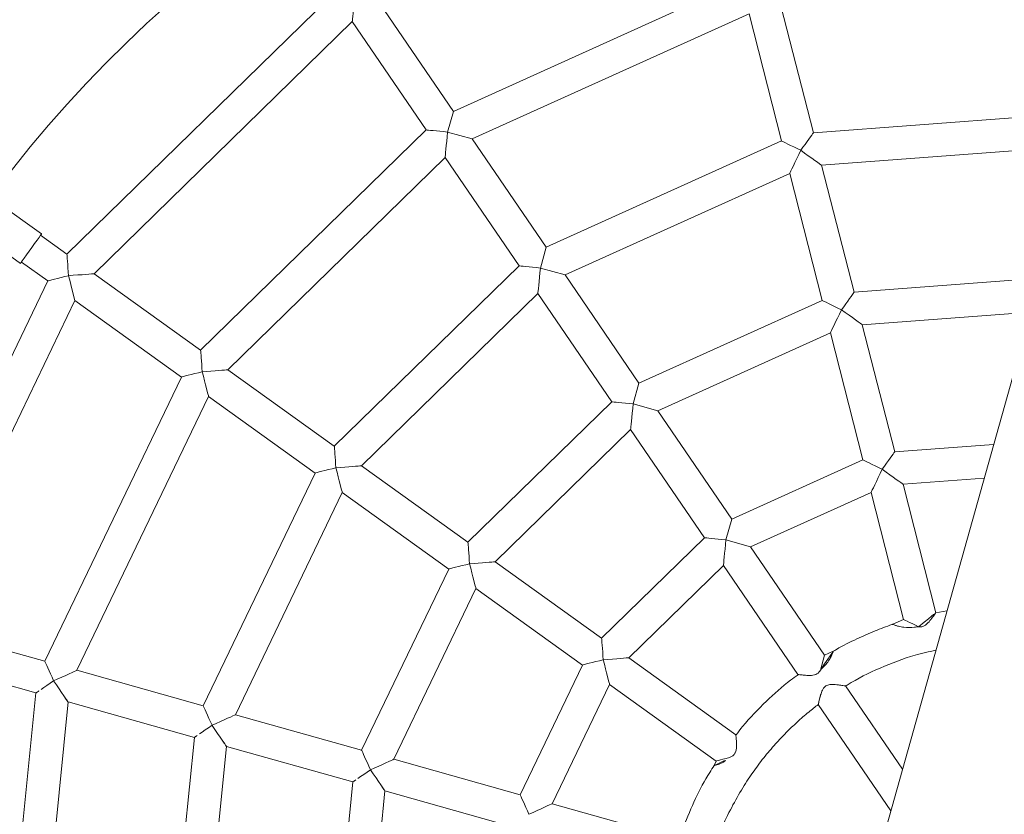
# Model space of a CAD drawing. Extents: x 5459245 to 5462690, y 5971016 to 5972523.
# Tile 14 of 198: x 5462444.675 to 5462444.974, y 5972180.653 to 5972180.894. Entities that reach past the tile are written whole.
import ezdxf

# ---------------------------------------------------------------- set-up
doc = ezdxf.new("R2010")
doc.units = 0
doc.layers.add('A_MAŁA ARCHITEKTURA', color=195, linetype='CONTINUOUS', lineweight=9)

# ---------------------------------------------------------------- blocks, each defined once
blk = doc.blocks.new('bocianie gniazdo 3023')
at = {"layer": 'A_MAŁA ARCHITEKTURA'}
for p, q in [((5462440.608568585, 5972208.475935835), (5462439.368968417, 5972207.076073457)), ((5462439.963801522, 5972208.094873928), (5462439.856472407, 5972208.059014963)), ((5462439.98106116, 5972208.046891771), (5462439.975189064, 5972208.086302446)), ((5462439.852202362, 5972208.06793673), (5462439.843194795, 5972208.084543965)), ((5462439.861313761, 5972208.050089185), (5462439.965298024, 5972208.084830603)), ((5462439.965298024, 5972208.084830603), (5462439.971170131, 5972208.045419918)), ((5462439.833525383, 5972208.079299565), (5462439.84253304, 5972208.062692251)), ((5462439.856472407, 5972208.059014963), (5462439.8517628, 5972208.067698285)), ((5462439.842972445, 5972208.062930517), (5462439.847681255, 5972208.054248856)), ((5462439.847681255, 5972208.054248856), (5462439.75908947, 5972207.983843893)), ((5462439.880310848, 5972208.015063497), (5462439.861313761, 5972208.050089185)), ((5462439.976734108, 5972208.042005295), (5462439.98106116, 5972208.046891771)), ((5462440.076823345, 5972208.044341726), (5462439.98106116, 5972208.046891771)), ((5462439.766691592, 5972207.977112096), (5462439.852522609, 5972208.045323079)), ((5462439.852522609, 5972208.045323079), (5462439.871519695, 5972208.010297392)), ((5462439.971170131, 5972208.045419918), (5462439.880310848, 5972208.015063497)), ((5462439.982557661, 5972208.036848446), (5462439.976734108, 5972208.042005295)), ((5462439.88515218, 5972208.00613774), (5462439.972666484, 5972208.035376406)), ((5462439.972666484, 5972208.035376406), (5462439.978538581, 5972207.995965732)), ((5462439.988429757, 5972207.997437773), (5462439.982557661, 5972208.036848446)), ((5462439.982557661, 5972208.036848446), (5462440.074794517, 5972208.034392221)), ((5462440.074794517, 5972208.034392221), (5462440.066833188, 5972207.995349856)), ((5462440.076631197, 5972207.99335007), (5462440.084592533, 5972208.032392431)), ((5462439.871519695, 5972208.010297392), (5462439.796522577, 5972207.950696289)), ((5462439.904149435, 5972207.971112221), (5462439.88515218, 5972208.00613774)), ((5462439.804124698, 5972207.943964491), (5462439.876361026, 5972208.001371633)), ((5462439.876361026, 5972208.001371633), (5462439.895358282, 5972207.966346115)), ((5462439.978538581, 5972207.995965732), (5462439.904149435, 5972207.971112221)), ((5462439.984102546, 5972207.992551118), (5462439.988429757, 5972207.997437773)), ((5462440.066833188, 5972207.995349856), (5462439.988429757, 5972207.997437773)), ((5462439.989926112, 5972207.98739426), (5462439.984102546, 5972207.992551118)), ((5462440.149592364, 5972207.964572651), (5462440.076631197, 5972207.99335007)), ((5462439.995796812, 5972207.947994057), (5462439.989926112, 5972207.98739426)), ((5462439.989926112, 5972207.98739426), (5462440.064804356, 5972207.985400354)), ((5462439.908990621, 5972207.962186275), (5462439.980035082, 5972207.985922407)), ((5462439.980035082, 5972207.985922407), (5462439.985905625, 5972207.946522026)), ((5462440.064804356, 5972207.985400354), (5462440.056845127, 5972207.94636823)), ((5462440.066643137, 5972207.944368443), (5462440.074602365, 5972207.983400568)), ((5462440.074602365, 5972207.983400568), (5462440.144282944, 5972207.955917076)), ((5462439.796522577, 5972207.950696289), (5462439.766691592, 5972207.977112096)), ((5462439.760046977, 5972207.96963185), (5462439.789893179, 5972207.943202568)), ((5462439.895358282, 5972207.966346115), (5462439.833955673, 5972207.917548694)), ((5462439.927982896, 5972207.927169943), (5462439.908990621, 5972207.962186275)), ((5462439.841557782, 5972207.910816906), (5462439.900199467, 5972207.957420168)), ((5462439.900199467, 5972207.957420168), (5462439.919191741, 5972207.922403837)), ((5462439.991469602, 5972207.943107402), (5462439.995796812, 5972207.947994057)), ((5462440.056845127, 5972207.94636823), (5462439.995796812, 5972207.947994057)), ((5462439.985905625, 5972207.946522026), (5462439.927982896, 5972207.927169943)), ((5462439.789892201, 5972207.943211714), (5462439.739802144, 5972207.861553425)), ((5462439.833955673, 5972207.917548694), (5462439.804124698, 5972207.943964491)), ((5462439.997293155, 5972207.937950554), (5462439.991469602, 5972207.943107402)), ((5462440.11942312, 5972207.923551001), (5462440.066643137, 5972207.944368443)), ((5462439.749248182, 5972207.85782765), (5462439.797498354, 5972207.936486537)), ((5462439.797480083, 5972207.936484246), (5462439.827326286, 5972207.910054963)), ((5462439.93282408, 5972207.918243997), (5462439.987402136, 5972207.936478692)), ((5462439.987402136, 5972207.936478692), (5462439.993274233, 5972207.897068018)), ((5462440.003165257, 5972207.898539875), (5462439.997293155, 5972207.937950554)), ((5462439.997293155, 5972207.937950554), (5462440.054816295, 5972207.936418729)), ((5462440.054816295, 5972207.936418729), (5462440.046855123, 5972207.897376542)), ((5462440.056653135, 5972207.895376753), (5462440.064614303, 5972207.934418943)), ((5462440.064614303, 5972207.934418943), (5462440.11236811, 5972207.91558388)), ((5462439.919191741, 5972207.922403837), (5462439.871380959, 5972207.884408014)), ((5462439.951821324, 5972207.883218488), (5462439.93282408, 5972207.918243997)), ((5462439.878983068, 5972207.877676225), (5462439.924032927, 5972207.91347789)), ((5462439.924032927, 5972207.91347789), (5462439.94303017, 5972207.878452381)), ((5462439.827325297, 5972207.910064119), (5462439.786314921, 5972207.84320778)), ((5462439.871380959, 5972207.884408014), (5462439.841557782, 5972207.910816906)), ((5462439.795760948, 5972207.839482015), (5462439.834931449, 5972207.903338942)), ((5462439.834913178, 5972207.90333665), (5462439.864751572, 5972207.876914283)), ((5462439.993274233, 5972207.897068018), (5462439.951821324, 5972207.883218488)), ((5462439.998838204, 5972207.893653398), (5462440.003165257, 5972207.898539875)), ((5462440.046855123, 5972207.897376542), (5462440.003165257, 5972207.898539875)), ((5462440.084684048, 5972207.884320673), (5462440.056653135, 5972207.895376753)), ((5462440.004661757, 5972207.888496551), (5462439.998838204, 5972207.893653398)), ((5462440.01053386, 5972207.849085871), (5462440.004661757, 5972207.888496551)), ((5462440.004661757, 5972207.888496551), (5462440.044826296, 5972207.887427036)), ((5462439.956662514, 5972207.874292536), (5462439.994770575, 5972207.887024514)), ((5462439.994770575, 5972207.887024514), (5462440.000685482, 5972207.847326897)), ((5462440.044826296, 5972207.887427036), (5462440.036864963, 5972207.848384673)), ((5462440.046576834, 5972207.845962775), (5462440.054624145, 5972207.885427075)), ((5462440.054624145, 5972207.885427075), (5462440.077629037, 5972207.876353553)), ((5462439.864750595, 5972207.876923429), (5462439.832817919, 5972207.824865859)), ((5462439.908814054, 5972207.851260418), (5462439.878983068, 5972207.877676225)), ((5462439.94303017, 5972207.878452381), (5462439.908814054, 5972207.851260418)), ((5462439.975759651, 5972207.839083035), (5462439.956662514, 5972207.874292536)), ((5462439.842264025, 5972207.821140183), (5462439.872356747, 5972207.870198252)), ((5462439.872338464, 5972207.87019597), (5462439.902184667, 5972207.843766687)), ((5462439.916416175, 5972207.84452862), (5462439.947871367, 5972207.869526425)), ((5462439.947871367, 5972207.869526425), (5462439.966868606, 5972207.834500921)), ((5462440.01053386, 5972207.849085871), (5462440.007410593, 5972207.845558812)), ((5462440.013447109, 5972207.849008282), (5462440.01053386, 5972207.849085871)), ((5462440.036864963, 5972207.848384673), (5462440.033299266, 5972207.848479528)), ((5462440.049844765, 5972207.84497718), (5462440.046555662, 5972207.845891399)), ((5462439.946247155, 5972207.818112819), (5462439.916416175, 5972207.84452862)), ((5462440.016715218, 5972207.807564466), (5462440.012194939, 5972207.837902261)), ((5462439.966868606, 5972207.834500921), (5462439.965704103, 5972207.833575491)), ((5462440.002299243, 5972207.836461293), (5462440.008060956, 5972207.797791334))]:
    blk.add_line(p, q, dxfattribs=at)
at = {"layer": 'A_MAŁA ARCHITEKTURA', "flags": 128}
for points in [[(5462439.969362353, 5972208.091456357), (5462439.968615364, 5972208.090238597), (5462439.967893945, 5972208.089062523), (5462439.967222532, 5972208.087967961), (5462439.966624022, 5972208.086992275), (5462439.96611882, 5972208.086168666), (5462439.965723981, 5972208.085525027), (5462439.965453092, 5972208.085083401), (5462439.965315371, 5972208.08485887), (5462439.965298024, 5972208.084830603)], [(5462439.852202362, 5972208.06793673), (5462439.852128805, 5972208.067896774), (5462439.851749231, 5972208.067690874), (5462439.85107118, 5972208.067323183), (5462439.850140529, 5972208.066818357), (5462439.849021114, 5972208.066211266)], [(5462439.849021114, 5972208.066211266), (5462439.847788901, 5972208.065542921), (5462439.846527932, 5972208.064858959), (5462439.845324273, 5972208.064206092), (5462439.844259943, 5972208.063628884), (5462439.843407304, 5972208.063166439), (5462439.842824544, 5972208.062850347), (5462439.842551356, 5972208.062702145), (5462439.84253304, 5972208.062692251)], [(5462439.854077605, 5972208.052943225), (5462439.854517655, 5972208.054058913), (5462439.854942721, 5972208.055136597), (5462439.855338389, 5972208.05613968), (5462439.855690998, 5972208.057033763), (5462439.855988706, 5972208.057788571), (5462439.856221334, 5972208.058378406), (5462439.856381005, 5972208.058783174), (5462439.856462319, 5972208.058989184), (5462439.856472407, 5972208.059014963)], [(5462439.847681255, 5972208.054248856), (5462439.847708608, 5972208.054243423), (5462439.847925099, 5972208.054199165), (5462439.848350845, 5972208.054112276), (5462439.848971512, 5972208.053985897), (5462439.849765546, 5972208.053823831), (5462439.850706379, 5972208.053632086), (5462439.851761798, 5972208.053416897), (5462439.85289587, 5972208.05318556), (5462439.854070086, 5972208.052946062)], [(5462439.854075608, 5972208.052939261), (5462439.853790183, 5972208.051539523), (5462439.853514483, 5972208.050187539), (5462439.853257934, 5972208.048929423), (5462439.853029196, 5972208.047807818), (5462439.852836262, 5972208.04686119), (5462439.852685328, 5972208.04612131), (5462439.85258177, 5972208.045613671), (5462439.852529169, 5972208.045355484), (5462439.852522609, 5972208.045323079)], [(5462439.861313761, 5972208.050089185), (5462439.861282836, 5972208.050101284), (5462439.861037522, 5972208.050198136), (5462439.860555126, 5972208.050388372), (5462439.859852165, 5972208.050665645), (5462439.858952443, 5972208.051020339), (5462439.857886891, 5972208.051440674), (5462439.856691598, 5972208.051912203), (5462439.855407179, 5972208.052418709), (5462439.854077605, 5972208.052943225)], [(5462439.971170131, 5972208.045419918), (5462439.971193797, 5972208.045405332), (5462439.971382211, 5972208.04528976), (5462439.971752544, 5972208.045062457), (5462439.972292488, 5972208.044731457), (5462439.972983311, 5972208.044307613), (5462439.973801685, 5972208.043805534), (5462439.974719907, 5972208.043242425), (5462439.975706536, 5972208.04263721), (5462439.976728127, 5972208.04201059)], [(5462439.976730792, 5972208.04200218), (5462439.975983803, 5972208.04078442), (5462439.975262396, 5972208.039608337), (5462439.974590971, 5972208.038513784), (5462439.973992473, 5972208.037538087), (5462439.97348727, 5972208.036714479), (5462439.973092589, 5972208.036071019), (5462439.972821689, 5972208.035629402), (5462439.972683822, 5972208.035404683), (5462439.972666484, 5972208.035376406)], [(5462439.877916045, 5972208.008991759), (5462439.878331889, 5972208.010046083), (5462439.878735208, 5972208.011068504), (5462439.879113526, 5972208.012027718), (5462439.879455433, 5972208.012894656), (5462439.879750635, 5972208.013643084), (5462439.879990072, 5972208.014250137), (5462439.880166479, 5972208.014697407), (5462439.880274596, 5972208.0149714), (5462439.880310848, 5972208.015063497)], [(5462439.871519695, 5972208.010297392), (5462439.871547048, 5972208.010291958), (5462439.871763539, 5972208.010247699), (5462439.872189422, 5972208.010161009), (5462439.872809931, 5972208.010034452), (5462439.873604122, 5972208.009872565), (5462439.874544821, 5972208.009680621), (5462439.87560024, 5972208.00946543), (5462439.876734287, 5972208.009234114), (5462439.877908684, 5972208.008994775)], [(5462439.877914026, 5972208.008987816), (5462439.877628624, 5972208.007588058), (5462439.877352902, 5972208.006236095), (5462439.877096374, 5972208.004977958), (5462439.876867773, 5972208.003856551), (5462439.876674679, 5972208.002909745), (5462439.876523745, 5972208.002169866), (5462439.87642021, 5972208.001662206), (5462439.876367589, 5972208.001404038), (5462439.876361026, 5972208.001371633)], [(5462439.88515218, 5972208.00613774), (5462439.885042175, 5972208.006181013), (5462439.884715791, 5972208.006309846), (5462439.884182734, 5972208.006520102), (5462439.883459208, 5972208.006805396), (5462439.882567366, 5972208.007157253), (5462439.881534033, 5972208.00756466), (5462439.880391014, 5972208.008015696), (5462439.879172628, 5972208.00849621), (5462439.877916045, 5972208.008991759)], [(5462439.978538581, 5972207.995965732), (5462439.978562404, 5972207.995951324), (5462439.978750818, 5972207.995835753), (5462439.979121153, 5972207.995608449), (5462439.979660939, 5972207.99527727), (5462439.98035192, 5972207.994853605), (5462439.981170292, 5972207.994351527), (5462439.982088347, 5972207.993788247), (5462439.983074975, 5972207.993183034), (5462439.984096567, 5972207.992556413)], [(5462439.9840994, 5972207.992548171), (5462439.983352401, 5972207.991330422), (5462439.982630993, 5972207.990154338), (5462439.98195958, 5972207.989059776), (5462439.98136107, 5972207.988084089), (5462439.980855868, 5972207.987260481), (5462439.98046104, 5972207.986616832), (5462439.98019014, 5972207.986175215), (5462439.98005243, 5972207.985950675), (5462439.980035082, 5972207.985922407)], [(5462440.066833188, 5972207.995349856), (5462440.066850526, 5972207.995328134), (5462440.066988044, 5972207.995155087), (5462440.067258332, 5972207.994814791), (5462440.067652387, 5972207.99431904), (5462440.068156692, 5972207.993684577), (5462440.068754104, 5972207.992932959), (5462440.069424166, 5972207.992089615), (5462440.070144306, 5972207.991183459), (5462440.070889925, 5972207.990245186)], [(5462440.070893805, 5972207.990238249), (5462440.071890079, 5972207.99077859), (5462440.072856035, 5972207.99130247), (5462440.073762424, 5972207.991794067), (5462440.074581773, 5972207.992238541), (5462440.075288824, 5972207.992621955), (5462440.075862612, 5972207.992933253), (5462440.076285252, 5972207.993162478), (5462440.076544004, 5972207.993302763), (5462440.076631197, 5972207.99335007)], [(5462440.07088971, 5972207.990236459), (5462440.069771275, 5972207.989347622), (5462440.068691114, 5972207.98848922), (5462440.067685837, 5972207.987690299), (5462440.066789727, 5972207.986978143), (5462440.066033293, 5972207.986377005), (5462440.065442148, 5972207.985907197), (5462440.06503655, 5972207.985584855), (5462440.064830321, 5972207.985420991), (5462440.064804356, 5972207.985400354)], [(5462440.074602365, 5972207.983400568), (5462440.074586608, 5972207.983429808), (5462440.074460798, 5972207.983661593), (5462440.074213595, 5972207.984117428), (5462440.073853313, 5972207.984781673), (5462440.07339221, 5972207.985631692), (5462440.072846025, 5972207.986638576), (5462440.072233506, 5972207.98776821), (5462440.071575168, 5972207.988981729), (5462440.070893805, 5972207.990238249)], [(5462439.901754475, 5972207.965040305), (5462439.902170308, 5972207.966094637), (5462439.902573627, 5972207.967117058), (5462439.902951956, 5972207.968076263), (5462439.903293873, 5972207.968943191), (5462439.903589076, 5972207.969691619), (5462439.903828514, 5972207.970298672), (5462439.90400492, 5972207.970745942), (5462439.904113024, 5972207.971019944), (5462439.904149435, 5972207.971112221)], [(5462439.895358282, 5972207.966346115), (5462439.895385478, 5972207.966340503), (5462439.895602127, 5972207.966296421), (5462439.896027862, 5972207.966209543), (5462439.896648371, 5972207.966082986), (5462439.897442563, 5972207.965921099), (5462439.89838325, 5972207.965729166), (5462439.899438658, 5972207.965513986), (5462439.900572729, 5972207.965282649), (5462439.901747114, 5972207.965043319)], [(5462439.901752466, 5972207.96503635), (5462439.901467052, 5972207.963636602), (5462439.901191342, 5972207.962284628), (5462439.900934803, 5972207.961026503), (5462439.900706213, 5972207.959905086), (5462439.90051312, 5972207.958958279), (5462439.900362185, 5972207.958218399), (5462439.900258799, 5972207.957710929), (5462439.900206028, 5972207.957452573), (5462439.900199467, 5972207.957420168)], [(5462439.908990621, 5972207.962186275), (5462439.908880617, 5972207.962229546), (5462439.90855422, 5972207.962358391), (5462439.908021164, 5972207.962568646), (5462439.907297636, 5972207.96285394), (5462439.906405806, 5972207.963205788), (5462439.905372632, 5972207.963613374), (5462439.904229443, 5972207.964064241), (5462439.903011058, 5972207.964544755), (5462439.901754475, 5972207.965040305)], [(5462439.796348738, 5972207.94417149), (5462439.79638018, 5972207.945348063), (5462439.796410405, 5972207.946485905), (5462439.796438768, 5972207.94754801), (5462439.796463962, 5972207.948499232), (5462439.796485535, 5972207.94930876), (5462439.796502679, 5972207.949949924), (5462439.796514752, 5972207.950401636), (5462439.796521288, 5972207.950649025), (5462439.796522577, 5972207.950696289)], [(5462439.985905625, 5972207.946522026), (5462439.98592928, 5972207.946507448), (5462439.986117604, 5972207.946391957), (5462439.986487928, 5972207.946164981), (5462439.987027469, 5972207.945834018), (5462439.987717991, 5972207.945410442), (5462439.98853604, 5972207.94490865), (5462439.989453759, 5972207.944345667), (5462439.990439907, 5972207.943740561), (5462439.99146122, 5972207.943114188)], [(5462440.056845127, 5972207.94636823), (5462440.056862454, 5972207.946346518), (5462440.056999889, 5972207.946173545), (5462440.057270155, 5972207.945833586), (5462440.057663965, 5972207.945338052), (5462440.058167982, 5972207.944703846), (5462440.058765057, 5972207.943952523), (5462440.059434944, 5972207.943109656), (5462440.060154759, 5972207.942203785), (5462440.060900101, 5972207.94126576)], [(5462439.791779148, 5972207.943491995), (5462439.792756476, 5972207.943637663), (5462439.793871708, 5972207.943803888), (5462439.795081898, 5972207.943984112), (5462439.796340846, 5972207.944171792)], [(5462439.796348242, 5972207.944167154), (5462439.796571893, 5972207.942666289), (5462439.796786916, 5972207.941223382), (5462439.796984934, 5972207.939893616), (5462439.797158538, 5972207.938728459)], [(5462439.804124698, 5972207.943964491), (5462439.804068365, 5972207.943965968), (5462439.803773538, 5972207.943973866), (5462439.803235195, 5972207.943988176), (5462439.802471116, 5972207.944008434), (5462439.801506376, 5972207.944034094), (5462439.800372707, 5972207.944064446), (5462439.799106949, 5972207.944098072), (5462439.79775091, 5972207.944134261), (5462439.796348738, 5972207.94417149)], [(5462439.991465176, 5972207.943102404), (5462439.9907183, 5972207.941884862), (5462439.989997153, 5972207.940709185), (5462439.989325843, 5972207.939614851), (5462439.988727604, 5972207.938639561), (5462439.988222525, 5972207.93781616), (5462439.98782797, 5972207.937172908), (5462439.987557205, 5972207.936731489), (5462439.987419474, 5972207.936506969), (5462439.987402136, 5972207.936478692)], [(5462440.060905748, 5972207.941256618), (5462440.061902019, 5972207.941796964), (5462440.062867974, 5972207.942320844), (5462440.063774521, 5972207.94281262), (5462440.064593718, 5972207.943256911), (5462440.06530092, 5972207.943640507), (5462440.065874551, 5972207.943951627), (5462440.066297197, 5972207.944180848), (5462440.066555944, 5972207.944321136), (5462440.066643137, 5972207.944368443)], [(5462440.060899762, 5972207.941253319), (5462440.059781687, 5972207.9403648), (5462440.058701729, 5972207.939506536), (5462440.057696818, 5972207.938707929), (5462440.056801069, 5972207.937996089), (5462440.056044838, 5972207.93739509), (5462440.05545389, 5972207.936925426), (5462440.055048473, 5972207.936603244), (5462440.054842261, 5972207.936439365), (5462440.054816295, 5972207.936418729)], [(5462440.064614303, 5972207.934418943), (5462440.064598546, 5972207.934448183), (5462440.064472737, 5972207.934679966), (5462440.064225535, 5972207.935135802), (5462440.063865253, 5972207.935800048), (5462440.063404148, 5972207.936650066), (5462440.062858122, 5972207.937657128), (5462440.062245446, 5972207.938786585), (5462440.061587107, 5972207.940000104), (5462440.060905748, 5972207.941256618)], [(5462439.925587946, 5972207.921098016), (5462439.926003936, 5972207.922152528), (5462439.926407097, 5972207.923174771), (5462439.926785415, 5972207.924133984), (5462439.927127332, 5972207.925000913), (5462439.927422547, 5972207.925749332), (5462439.927661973, 5972207.926356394), (5462439.92783838, 5972207.926803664), (5462439.927946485, 5972207.927077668), (5462439.927982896, 5972207.927169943)], [(5462439.919191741, 5972207.922403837), (5462439.919218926, 5972207.922398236), (5462439.91943534, 5972207.922354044), (5462439.91986093, 5972207.922267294), (5462439.920481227, 5972207.922140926), (5462439.921274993, 5972207.921979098), (5462439.922215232, 5972207.921787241), (5462439.923270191, 5972207.921572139), (5462439.924403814, 5972207.921340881), (5462439.925577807, 5972207.921101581)], [(5462439.925585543, 5972207.921091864), (5462439.925300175, 5972207.919692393), (5462439.925024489, 5972207.918340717), (5462439.924768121, 5972207.917083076), (5462439.924539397, 5972207.915961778), (5462439.924346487, 5972207.915015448), (5462439.924195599, 5972207.914275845), (5462439.924092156, 5972207.913768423), (5462439.924039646, 5972207.913510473), (5462439.924032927, 5972207.91347789)], [(5462439.93282408, 5972207.918243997), (5462439.932714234, 5972207.918287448), (5462439.93238769, 5972207.918416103), (5462439.931854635, 5972207.918626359), (5462439.931131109, 5972207.918911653), (5462439.930239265, 5972207.91926351), (5462439.929206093, 5972207.919671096), (5462439.928062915, 5972207.920121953), (5462439.926844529, 5972207.920602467), (5462439.925587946, 5972207.921098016)], [(5462439.833781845, 5972207.911023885), (5462439.833813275, 5972207.912200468), (5462439.833843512, 5972207.9133383), (5462439.833871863, 5972207.914400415), (5462439.833897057, 5972207.915351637), (5462439.833918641, 5972207.916161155), (5462439.833935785, 5972207.916802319), (5462439.833947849, 5972207.91725404), (5462439.833954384, 5972207.917501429), (5462439.833955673, 5972207.917548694)], [(5462439.829212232, 5972207.910344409), (5462439.830189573, 5972207.910490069), (5462439.831304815, 5972207.910656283), (5462439.832514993, 5972207.910836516), (5462439.833773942, 5972207.911024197)], [(5462439.833781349, 5972207.911019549), (5462439.834004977, 5972207.909518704), (5462439.834220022, 5972207.908075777), (5462439.83441803, 5972207.906746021), (5462439.834591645, 5972207.905580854)], [(5462439.841557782, 5972207.910816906), (5462439.841501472, 5972207.910818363), (5462439.841206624, 5972207.910826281), (5462439.840668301, 5972207.910840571), (5462439.839904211, 5972207.910860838), (5462439.838939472, 5972207.910886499), (5462439.837805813, 5972207.910916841), (5462439.836540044, 5972207.910950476), (5462439.835184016, 5972207.910986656), (5462439.833781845, 5972207.911023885)], [(5462439.993274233, 5972207.897068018), (5462439.993297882, 5972207.897053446), (5462439.993486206, 5972207.896937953), (5462439.993856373, 5972207.896710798), (5462439.994395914, 5972207.896379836), (5462439.995086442, 5972207.895956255), (5462439.995904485, 5972207.895454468), (5462439.996822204, 5972207.894891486), (5462439.997808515, 5972207.894286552), (5462439.998829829, 5972207.893660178)], [(5462440.046855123, 5972207.897376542), (5462440.046872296, 5972207.897354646), (5462440.047009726, 5972207.897181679), (5462440.047279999, 5972207.896841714), (5462440.047673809, 5972207.89634618), (5462440.048177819, 5972207.895711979), (5462440.048774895, 5972207.894960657), (5462440.049444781, 5972207.894117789), (5462440.050164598, 5972207.893211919), (5462440.050910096, 5972207.892274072)], [(5462440.050915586, 5972207.892264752), (5462440.051911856, 5972207.892805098), (5462440.052877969, 5972207.893329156), (5462440.053784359, 5972207.893820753), (5462440.054603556, 5972207.894265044), (5462440.055310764, 5972207.894648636), (5462440.055884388, 5972207.894959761), (5462440.056307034, 5972207.895188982), (5462440.056565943, 5972207.895329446), (5462440.056653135, 5972207.895376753)], [(5462439.998833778, 5972207.893648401), (5462439.998086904, 5972207.892430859), (5462439.997365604, 5972207.891254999), (5462439.99669445, 5972207.890160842), (5462439.996096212, 5972207.889185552), (5462439.995591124, 5972207.888362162), (5462439.995196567, 5972207.887718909), (5462439.994925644, 5972207.887277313), (5462439.994787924, 5972207.887052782), (5462439.994770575, 5972207.887024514)], [(5462440.050909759, 5972207.892261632), (5462440.049791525, 5972207.891372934), (5462440.048711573, 5972207.890514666), (5462440.047706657, 5972207.889716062), (5462440.046810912, 5972207.889004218), (5462440.046054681, 5972207.888403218), (5462440.045463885, 5972207.887933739), (5462440.045058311, 5972207.887611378), (5462440.044852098, 5972207.887447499), (5462440.044826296, 5972207.887427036)], [(5462440.054624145, 5972207.885427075), (5462440.054608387, 5972207.885456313), (5462440.054482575, 5972207.8856881), (5462440.054235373, 5972207.886143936), (5462440.053875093, 5972207.886808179), (5462440.053414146, 5972207.887658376), (5462440.052867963, 5972207.88866526), (5462440.052255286, 5972207.889794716), (5462440.051597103, 5972207.891008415), (5462440.050915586, 5972207.892264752)], [(5462439.871207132, 5972207.877883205), (5462439.871238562, 5972207.879059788), (5462439.871268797, 5972207.88019762), (5462439.871297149, 5972207.881259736), (5462439.871322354, 5972207.882210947), (5462439.871343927, 5972207.883020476), (5462439.871361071, 5972207.883661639), (5462439.871373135, 5972207.88411336), (5462439.871379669, 5972207.884360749), (5462439.871380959, 5972207.884408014)], [(5462439.949426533, 5972207.87714674), (5462439.949866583, 5972207.878262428), (5462439.950291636, 5972207.879340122), (5462439.950687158, 5972207.880343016), (5462439.951039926, 5972207.881237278), (5462439.951337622, 5972207.881992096), (5462439.951570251, 5972207.882581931), (5462439.95172991, 5972207.882986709), (5462439.951811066, 5972207.883192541), (5462439.951821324, 5972207.883218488)], [(5462439.866637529, 5972207.87720372), (5462439.867614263, 5972207.877349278), (5462439.868728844, 5972207.877515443), (5462439.869938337, 5972207.877695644), (5462439.871196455, 5972207.877883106)], [(5462439.871207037, 5972207.877876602), (5462439.871430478, 5972207.876376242), (5462439.871645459, 5972207.874934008), (5462439.871843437, 5972207.873604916), (5462439.872016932, 5972207.872440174)], [(5462439.878983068, 5972207.877676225), (5462439.878926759, 5972207.877677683), (5462439.878631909, 5972207.877685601), (5462439.878093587, 5972207.87769989), (5462439.877329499, 5972207.877720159), (5462439.876364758, 5972207.877745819), (5462439.875231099, 5972207.877776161), (5462439.873965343, 5972207.877809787), (5462439.872609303, 5972207.877845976), (5462439.871207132, 5972207.877883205)], [(5462439.94303017, 5972207.878452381), (5462439.943057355, 5972207.878446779), (5462439.943273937, 5972207.878402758), (5462439.943699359, 5972207.878315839), (5462439.944319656, 5972207.878189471), (5462439.945113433, 5972207.878027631), (5462439.94605366, 5972207.877835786), (5462439.94710862, 5972207.877620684), (5462439.948242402, 5972207.877389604), (5462439.949416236, 5972207.877150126)], [(5462439.949423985, 5972207.877140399), (5462439.949138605, 5972207.875740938), (5462439.948863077, 5972207.87438944), (5462439.948606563, 5972207.873131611), (5462439.948377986, 5972207.872010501), (5462439.948184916, 5972207.871063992), (5462439.948034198, 5972207.870324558), (5462439.947930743, 5972207.869817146), (5462439.947878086, 5972207.869559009), (5462439.947871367, 5972207.869526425)], [(5462439.956662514, 5972207.874292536), (5462439.956631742, 5972207.874304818), (5462439.95638628, 5972207.874401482), (5462439.955903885, 5972207.874591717), (5462439.955200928, 5972207.874868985), (5462439.954301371, 5972207.875223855), (5462439.953235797, 5972207.875644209), (5462439.952040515, 5972207.876115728), (5462439.950756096, 5972207.876622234), (5462439.949426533, 5972207.87714674)], [(5462439.908640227, 5972207.84473561), (5462439.908671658, 5972207.845912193), (5462439.908701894, 5972207.847050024), (5462439.908730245, 5972207.84811214), (5462439.908755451, 5972207.849063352), (5462439.908777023, 5972207.84987288), (5462439.908794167, 5972207.850514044), (5462439.90880623, 5972207.850965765), (5462439.908812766, 5972207.851213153), (5462439.908814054, 5972207.851260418)], [(5462440.036864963, 5972207.848384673), (5462440.036883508, 5972207.848361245), (5462440.037017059, 5972207.848193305), (5462440.037275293, 5972207.847868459), (5462440.037649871, 5972207.84739696), (5462440.038129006, 5972207.846794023), (5462440.038697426, 5972207.846078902), (5462440.039336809, 5972207.845274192), (5462440.040026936, 5972207.844405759)], [(5462439.916416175, 5972207.84452862), (5462439.916359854, 5972207.844530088), (5462439.916065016, 5972207.844537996), (5462439.915526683, 5972207.844552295), (5462439.914762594, 5972207.844572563), (5462439.913797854, 5972207.844598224), (5462439.912664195, 5972207.844628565), (5462439.911398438, 5972207.844662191), (5462439.910042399, 5972207.844698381), (5462439.908640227, 5972207.84473561)], [(5462439.966868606, 5972207.834500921), (5462439.966901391, 5972207.834494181), (5462439.96712592, 5972207.834448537), (5462439.967555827, 5972207.834360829), (5462439.968176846, 5972207.834234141), (5462439.96896826, 5972207.834072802), (5462439.969903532, 5972207.83388216), (5462439.970951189, 5972207.833668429)]]:
    blk.add_lwpolyline(points, dxfattribs=at)
at = {"layer": 'A_MAŁA ARCHITEKTURA'}
for radius, start, end in [(0.4500000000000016, 76.46644770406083, 200.4827618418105), (0.3830000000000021, 55.1392396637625, 221.8099698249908), (0.3830000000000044, 235.1392396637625, 41.80996982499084)]:
    blk.add_arc((5462440.020939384, 5972207.745286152), radius, start, end, dxfattribs=at)
for points, knots in [([(5462439.78989848, 5972207.943207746), (5462439.789937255, 5972207.943213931), (5462439.790015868, 5972207.943226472), (5462439.790686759, 5972207.943327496), (5462439.79139435, 5972207.94343405), (5462439.791779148, 5972207.943491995)], [0, 0, 0, 0, 0.3074848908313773, 0.6234010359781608, 1, 1, 1, 1]), ([(5462439.797158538, 5972207.938728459), (5462439.797230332, 5972207.938243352), (5462439.797354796, 5972207.937402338), (5462439.797458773, 5972207.936697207), (5462439.79749879, 5972207.936425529), (5462439.797489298, 5972207.936486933), (5462439.797488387, 5972207.936492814)], [0, 0, 0, 0, 0.413077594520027, 0.7161349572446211, 0.9728123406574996, 1, 1, 1, 1]), ([(5462439.827331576, 5972207.910060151), (5462439.827370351, 5972207.910066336), (5462439.827448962, 5972207.910078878), (5462439.828119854, 5972207.910179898), (5462439.828827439, 5972207.91028646), (5462439.829212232, 5972207.910344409)], [0, 0, 0, 0, 0.3074853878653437, 0.6234020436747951, 1, 1, 1, 1]), ([(5462439.834591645, 5972207.905580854), (5462439.834663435, 5972207.90509575), (5462439.834787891, 5972207.904254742), (5462439.834891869, 5972207.903549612), (5462439.834931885, 5972207.903277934), (5462439.834922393, 5972207.903339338), (5462439.834921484, 5972207.903345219)], [0, 0, 0, 0, 0.4130764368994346, 0.7161343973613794, 0.9728122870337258, 1, 1, 1, 1]), ([(5462439.864756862, 5972207.876919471), (5462439.864795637, 5972207.876925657), (5462439.864874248, 5972207.876938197), (5462439.865545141, 5972207.877039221), (5462439.866252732, 5972207.877145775), (5462439.866637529, 5972207.87720372)], [0, 0, 0, 0, 0.3074848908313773, 0.6234010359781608, 1, 1, 1, 1]), ([(5462439.872016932, 5972207.872440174), (5462439.872088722, 5972207.871955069), (5462439.872213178, 5972207.87111406), (5462439.872317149, 5972207.870408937), (5462439.872357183, 5972207.870137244), (5462439.872347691, 5972207.870198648), (5462439.87234678, 5972207.870204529)], [0, 0, 0, 0, 0.4130762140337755, 0.716134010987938, 0.9728123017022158, 1, 1, 1, 1]), ([(5462440.007410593, 5972207.845558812), (5462440.008465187, 5972207.84592386), (5462440.010096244, 5972207.846488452), (5462440.01187552, 5972207.847580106), (5462440.012877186, 5972207.848402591), (5462440.01332916, 5972207.848864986), (5462440.013512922, 5972207.849071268), (5462440.013447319, 5972207.849007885), (5462440.013447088, 5972207.849007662)], [0, 0, 0, 0, 0.3553337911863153, 0.5495676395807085, 0.7110925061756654, 0.8735821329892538, 0.9995569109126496, 1, 1, 1, 1]), ([(5462440.033297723, 5972207.848472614), (5462440.033206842, 5972207.848486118), (5462440.031311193, 5972207.848767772), (5462440.027390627, 5972207.849071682), (5462440.0212341, 5972207.849302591), (5462440.016509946, 5972207.849281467), (5462440.013820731, 5972207.849009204), (5462440.013450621, 5972207.848971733)], [0, 0, 0, 0, 0.01386114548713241, 0.2891204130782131, 0.5922579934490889, 0.9438834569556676, 1, 1, 1, 1]), ([(5462440.000701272, 5972207.847247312), (5462439.999774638, 5972207.847089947), (5462439.995644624, 5972207.846388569), (5462439.988243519, 5972207.844181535), (5462439.98084668, 5972207.841547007), (5462439.97674756, 5972207.839490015), (5462439.975793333, 5972207.839011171)], [0, 0, 0, 0, 0.1071071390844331, 0.4773763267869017, 0.8783392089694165, 1, 1, 1, 1]), ([(5462440.000687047, 5972207.847326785), (5462440.000729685, 5972207.847299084), (5462440.0008151, 5972207.847243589), (5462440.001519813, 5972207.846798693), (5462440.002656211, 5972207.846107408), (5462440.003959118, 5972207.845394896), (5462440.005105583, 5972207.84499304), (5462440.005976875, 5972207.844917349), (5462440.006764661, 5972207.845137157), (5462440.007198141, 5972207.845420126), (5462440.007410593, 5972207.845558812)], [0, 0, 0, 0, 0.1384831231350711, 0.2774199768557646, 0.4682533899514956, 0.6633168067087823, 0.7611122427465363, 0.8414583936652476, 0.9222972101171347, 1, 1, 1, 1]), ([(5462440.033298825, 5972207.848479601), (5462440.033321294, 5972207.848446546), (5462440.033366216, 5972207.848380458), (5462440.033808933, 5972207.847879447), (5462440.03461815, 5972207.847115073), (5462440.03624772, 5972207.845938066), (5462440.038207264, 5972207.845032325), (5462440.039631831, 5972207.844541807), (5462440.040026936, 5972207.844405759)], [0, 0, 0, 0, 0.1244890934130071, 0.2488970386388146, 0.375735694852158, 0.5609514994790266, 0.878229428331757, 1, 1, 1, 1]), ([(5462440.040026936, 5972207.844405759), (5462440.040296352, 5972207.844242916), (5462440.040783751, 5972207.84394832), (5462440.041723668, 5972207.843842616), (5462440.042959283, 5972207.844114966), (5462440.044434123, 5972207.844801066), (5462440.045717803, 5972207.845484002), (5462440.046458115, 5972207.845895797), (5462440.046538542, 5972207.845941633), (5462440.046576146, 5972207.845963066)], [0, 0, 0, 0, 0.09766267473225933, 0.1766801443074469, 0.2850917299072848, 0.4933909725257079, 0.7166875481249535, 0.8675319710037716, 1, 1, 1, 1]), ([(5462440.012166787, 5972207.837896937), (5462440.012149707, 5972207.837909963), (5462440.012112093, 5972207.837938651), (5462440.011485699, 5972207.838386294), (5462440.010354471, 5972207.839154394), (5462440.008965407, 5972207.840006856), (5462440.007682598, 5972207.840490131), (5462440.006795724, 5972207.840534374), (5462440.006036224, 5972207.840301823), (5462440.005119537, 5972207.839692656), (5462440.004569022, 5972207.839117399), (5462440.00420826, 5972207.838740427)], [0, 0, 0, 0, 0.09803246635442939, 0.2158974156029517, 0.3718905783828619, 0.5626359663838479, 0.661140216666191, 0.7217345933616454, 0.782238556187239, 0.8572978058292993, 1, 1, 1, 1]), ([(5462439.970951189, 5972207.833668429), (5462439.971267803, 5972207.833662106), (5462439.971848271, 5972207.833650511), (5462439.972714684, 5972207.833867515), (5462439.973486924, 5972207.834410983), (5462439.974268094, 5972207.835509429), (5462439.97495797, 5972207.837033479), (5462439.975499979, 5972207.838395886), (5462439.97570718, 5972207.838948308), (5462439.975784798, 5972207.839142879), (5462439.975758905, 5972207.839082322), (5462439.975758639, 5972207.839081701)], [0, 0, 0, 0, 0.09387150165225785, 0.1721004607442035, 0.2508625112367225, 0.3574086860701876, 0.5607283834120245, 0.7726331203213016, 0.90621405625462, 0.9990384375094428, 1, 1, 1, 1]), ([(5462440.00420826, 5972207.838740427), (5462440.004080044, 5972207.838598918), (5462440.00356922, 5972207.838035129), (5462440.002931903, 5972207.837244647), (5462440.002466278, 5972207.836649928), (5462440.002273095, 5972207.836397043), (5462440.002320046, 5972207.836456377), (5462440.002328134, 5972207.836466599)], [0, 0, 0, 0, 0.1219749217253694, 0.4859627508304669, 0.7219923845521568, 0.9521024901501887, 1, 1, 1, 1]), ([(5462440.012171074, 5972207.83785811), (5462440.012362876, 5972207.837879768), (5462440.016287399, 5972207.838322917), (5462440.024035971, 5972207.838341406), (5462440.033737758, 5972207.837600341), (5462440.039512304, 5972207.836194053), (5462440.041613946, 5972207.835682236)], [0, 0, 0, 0, 0.0195233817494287, 0.399474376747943, 0.781439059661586, 1, 1, 1, 1]), ([(5462439.95456447, 5972207.810685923), (5462439.955869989, 5972207.811973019), (5462439.958951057, 5972207.81501061), (5462439.964093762, 5972207.819212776), (5462439.969728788, 5972207.823192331), (5462439.975107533, 5972207.826431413), (5462439.980273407, 5972207.829110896), (5462439.985106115, 5972207.831259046), (5462439.989737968, 5972207.833021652), (5462439.994176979, 5972207.834453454), (5462439.998369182, 5972207.835603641), (5462440.001116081, 5972207.836169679), (5462440.002337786, 5972207.836421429)], [0, 0, 0, 0, 0.09983966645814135, 0.2356253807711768, 0.3611894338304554, 0.4754086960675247, 0.5773810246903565, 0.6780361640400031, 0.7633471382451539, 0.8472404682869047, 0.9320588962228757, 1, 1, 1, 1]), ([(5462439.965742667, 5972207.833511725), (5462439.965033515, 5972207.833095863), (5462439.96172442, 5972207.831155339), (5462439.956132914, 5972207.827024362), (5462439.951570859, 5972207.822966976), (5462439.949260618, 5972207.820912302)], [0, 0, 0, 0, 0.1186567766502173, 0.5536844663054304, 1, 1, 1, 1]), ([(5462439.965705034, 5972207.833574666), (5462439.965743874, 5972207.833559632), (5462439.965821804, 5972207.833529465), (5462439.966495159, 5972207.833360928), (5462439.967607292, 5972207.833218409), (5462439.969171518, 5972207.833256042), (5462439.970347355, 5972207.833528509), (5462439.970951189, 5972207.833668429)], [0, 0, 0, 0, 0.1745325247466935, 0.3501919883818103, 0.5264225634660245, 0.75680191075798, 1, 1, 1, 1])]:
    blk.add_open_spline(points, degree=3, knots=knots, dxfattribs=at)

msp = doc.modelspace()

# ---------------------------------------------------------------- block references
at = {"layer": 'A_MAŁA ARCHITEKTURA', "color": 6, "rotation": 25.84439943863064}
msp.add_blockref('bocianie gniazdo 3023', (3149807.869320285, -1783928.332241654), dxfattribs=at)

doc.saveas('drawing.dxf')
